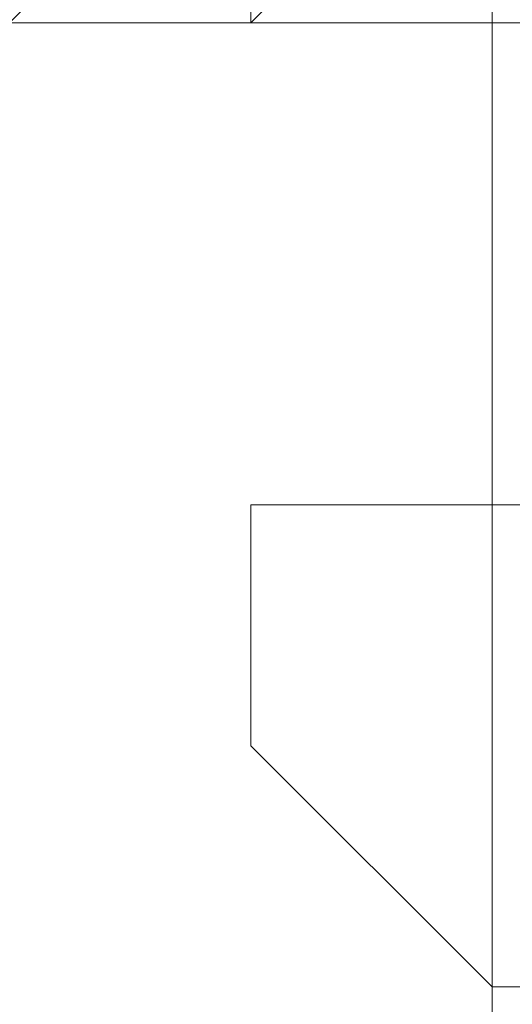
# Model space of a CAD drawing. Header units: inches. Extents: x -79624 to 52587, y -27526 to 10116.
# Tile 190 of 256: x 5640 to 5658, y -7245 to -7208. Entities that reach past the tile are written whole.
import ezdxf
from ezdxf import colors
from ezdxf.entities.mleader import LeaderData, LeaderLine
from ezdxf.math import Vec2, Vec3

# ---------------------------------------------------------------- set-up
doc = ezdxf.new("R2010")
doc.units = ezdxf.units.IN
doc.header["$MEASUREMENT"] = 0
doc.layers.add('- მექანიკური ნაწილი', color=7, linetype='Continuous', lineweight=18)
doc.layers.add('Dimensioning - General', color=7, linetype='Continuous')
doc.styles.add('CT', font='ARIALN.TTF', dxfattribs={"height": 200})
doc.styles.add('GENERATED_STYLE_1', font='txt')
doc.dimstyles.new('GENERATED_STYLE__1', dxfattribs={"dimtxt": 100, "dimasz": 76, "dimexe": 0.18, "dimexo": 0.0625, "dimgap": 0, "dimtad": 0, "dimdec": 0, "dimlfac": 0.1, "dimzin": 0, "dimdsep": 46, "dimtxsty": 'GENERATED_STYLE_1', "dimblk": 'ARROWHEAD_5', "dimblk1": 'ARROWHEAD_5', "dimblk2": 'ARROWHEAD_5', "dimcen": 0.09, "dimse1": 1, "dimse2": 1, "dimclrd": 7, "dimclre": 7, "dimclrt": 7, "dimadec": 0, "dimazin": 0, "dimtfac": 1, "dimtdec": 4, "dimtmove": 0, "dimatfit": 3, "dimfxl": 1, "dimtolj": 1, "dimtzin": 0, "dimarcsym": 0})

# ---------------------------------------------------------------- blocks, each defined once
blk = doc.blocks.new('ARROWHEAD_5')
at = {"linetype": 'Continuous', "lineweight": 0}
blk.add_hatch(color=0, dxfattribs=at).paths.add_polyline_path([(-1, 0.2679), (0, 0), (-1, -0.2679)])
at = {"color": 0, "linetype": 'Continuous', "lineweight": 0}
blk.add_line((0, 0), (-1, 0), dxfattribs=at)
blk = doc.blocks.new('*D249')
at = {"layer": 'Defpoints', "color": 0, "linetype": 'Continuous', "transparency": 16777216}
for p in [(358.556, 209.203), (25258.556, 209.203), (1258.556, -26125.722)]:
    blk.add_point(p, dxfattribs=at)
at = {"layer": 'Dimensioning - General', "color": 7, "linetype": 'Continuous', "lineweight": -2, "transparency": 16777216}
for p, q in [((358.556, 133.203), (358.556, -12795.724)), ((358.556, -26049.722), (358.556, -13148.104))]:
    blk.add_line(p, q, dxfattribs=at)
at = {"layer": 'Dimensioning - General', "color": 7, "linetype": 'Continuous', "lineweight": -2, "transparency": 16777216, "xscale": 76.00000000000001, "yscale": 76.00000000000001, "zscale": 76.00000000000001}
for p, rotation in [((358.556, 209.203), 90), ((358.556, -26125.722), 270)]:
    blk.add_blockref('ARROWHEAD_5', p, dxfattribs=dict(at, rotation=rotation))
at = {"layer": 'Dimensioning - General', "color": 7, "linetype": 'Continuous', "lineweight": 13, "transparency": 16777216, "insert": (358.556, -12971.914), "char_height": 100, "attachment_point": 5, "rotation": 90, "style": 'GENERATED_STYLE_1'}
blk.add_mtext('\\A1;2633', dxfattribs=at)
blk = doc.blocks.new('_DotSmall')
at = {"color": 0, "linetype": 'ByBlock', "const_width": 0.5}
blk.add_lwpolyline([(-0.0625, 0, 1), (0.0625, 0, 1)], format="xyb", close=True, dxfattribs=at)

msp = doc.modelspace()

# ---------------------------------------------------------------- linework, layer by layer
at = {"layer": '- მექანიკური ნაწილი', "color": 7, "lineweight": 0}
for points in [[(5782.86193, -7037.67465), (5728.96977, -7037.67465), (5782.86193, -7037.67465), (5728.96977, -7037.67465), (5728.96977, -7010.72856), (5684.05963, -7010.72856), (5684.05963, -7037.67465), (5728.96977, -7037.67465), (5684.05963, -7037.67465), (5728.96977, -7037.67465), (5728.96977, -7199.35115), (5782.86193, -7199.35115), (5728.96977, -7199.35115), (5782.86193, -7199.35115), (5728.96977, -7199.35115), (5684.05963, -7199.35115), (5657.11354, -7199.35115), (5657.11354, -7702.34471), (5684.05963, -7702.34471), (5657.11354, -7702.34471), (5657.11354, -7855.03918), (5657.11354, -7890.96729)], [(5630.16746, -7890.96729), (5630.16746, -7855.03918), (5639.14949, -7855.03918), (5639.14949, -7702.34471), (5630.16746, -7702.34471), (5639.14949, -7702.34471), (5630.16746, -7702.34471), (5630.16746, -7199.35115), (5639.14949, -7199.35115), (5657.11354, -7199.35115), (5657.11354, -7702.34471), (5639.14949, -7702.34471), (5639.14949, -7199.35115), (5630.16746, -7199.35115), (6339.74766, -7199.35115)], [(5630.16746, -7890.96729), (5630.16746, -7855.03918), (5639.14949, -7855.03918), (5630.16746, -7855.03918), (5639.14949, -7855.03918), (5630.16746, -7855.03918), (5639.14949, -7855.03918), (5639.14949, -7702.34471), (5657.11354, -7702.34471), (5639.14949, -7702.34471), (5657.11354, -7702.34471), (5657.11354, -7199.35115), (5639.14949, -7199.35115), (5639.14949, -7702.34471), (5630.16746, -7702.34471), (5630.16746, -7855.03918), (5639.14949, -7855.03918), (5639.14949, -7890.96729)], [(5666.09557, -7199.35115), (5666.09557, -7208.33317), (5630.16746, -7208.33317)], [(5630.16746, -7208.33317), (5666.09557, -7208.33317), (5666.09557, -7199.35115)], [(5648.13152, -7208.33317), (5648.13152, -7208.33317)], [(5648.13152, -7235.27926), (5648.13152, -7235.27926)]]:
    msp.add_lwpolyline(points, dxfattribs=at)
at = {"layer": '- მექანიკური ნაწილი', "lineweight": 0}
for points in [[(5657.11354, -7199.35115), (5657.11354, -7208.33317), (5657.11354, -7199.35115), (5648.13152, -7208.33317), (5639.14949, -7208.33317), (5630.16746, -7208.33317), (5630.16746, -7217.3152), (5621.18543, -7226.29723), (5630.16746, -7217.3152), (5639.14949, -7217.3152), (5630.16746, -7217.3152), (5630.16746, -7208.33317), (5639.14949, -7208.33317), (5630.16746, -7208.33317), (5639.14949, -7208.33317), (5648.13152, -7199.35115), (5648.13152, -7208.33317), (5648.13152, -7199.35115), (5648.13152, -7208.33317), (5657.11354, -7199.35115), (5657.11354, -7208.33317), (5648.13152, -7208.33317), (5657.11354, -7208.33317), (5657.11354, -7199.35115)], [(5639.14949, -7199.35115), (5639.14949, -7208.33317), (5648.13152, -7199.35115), (5648.13152, -7208.33317), (5639.14949, -7208.33317), (5648.13152, -7199.35115), (5648.13152, -7208.33317), (5648.13152, -7199.35115), (5648.13152, -7208.33317), (5639.14949, -7208.33317), (5648.13152, -7208.33317), (5657.11354, -7208.33317), (5648.13152, -7208.33317), (5657.11354, -7199.35115), (5666.09557, -7208.33317), (5666.09557, -7199.35115)], [(5657.11354, -7199.35115), (5648.13152, -7208.33317)], [(5648.13152, -7199.35115), (5648.13152, -7208.33317)], [(5648.13152, -7199.35115), (5648.13152, -7208.33317)], [(5648.13152, -7208.33317), (5648.13152, -7199.35115), (5648.13152, -7208.33317)], [(5648.13152, -7208.33317), (5648.13152, -7199.35115), (5648.13152, -7208.33317)], [(5648.13152, -7199.35115), (5648.13152, -7208.33317), (5648.13152, -7199.35115)], [(5648.13152, -7199.35115), (5648.13152, -7208.33317), (5648.13152, -7199.35115)], [(5648.13152, -7208.33317), (5648.13152, -7199.35115), (5648.13152, -7208.33317)], [(5648.13152, -7208.33317), (5648.13152, -7199.35115), (5648.13152, -7208.33317)], [(5648.13152, -7208.33317), (5648.13152, -7199.35115), (5648.13152, -7208.33317)], [(5648.13152, -7199.35115), (5648.13152, -7208.33317), (5648.13152, -7199.35115)], [(5648.13152, -7199.35115), (5648.13152, -7208.33317)], [(5648.13152, -7208.33317), (5648.13152, -7199.35115), (5648.13152, -7208.33317)], [(5648.13152, -7208.33317), (5648.13152, -7199.35115), (5648.13152, -7208.33317)], [(5648.13152, -7199.35115), (5648.13152, -7208.33317), (5648.13152, -7199.35115)], [(5648.13152, -7199.35115), (5648.13152, -7208.33317), (5648.13152, -7199.35115)], [(5648.13152, -7208.33317), (5648.13152, -7199.35115), (5648.13152, -7208.33317)], [(5648.13152, -7208.33317), (5648.13152, -7199.35115), (5648.13152, -7208.33317)], [(5648.13152, -7208.33317), (5648.13152, -7199.35115), (5648.13152, -7208.33317)], [(5648.13152, -7199.35115), (5648.13152, -7208.33317), (5648.13152, -7199.35115)], [(5648.13152, -7208.33317), (5648.13152, -7199.35115)], [(5648.13152, -7208.33317), (5657.11354, -7199.35115)], [(5648.13152, -7208.33317), (5648.13152, -7199.35115), (5648.13152, -7208.33317)], [(5648.13152, -7208.33317), (5648.13152, -7199.35115), (5648.13152, -7208.33317)], [(5648.13152, -7199.35115), (5648.13152, -7208.33317), (5648.13152, -7199.35115)], [(5648.13152, -7199.35115), (5648.13152, -7208.33317), (5648.13152, -7199.35115)], [(5648.13152, -7208.33317), (5648.13152, -7199.35115), (5648.13152, -7208.33317)], [(5648.13152, -7208.33317), (5648.13152, -7199.35115), (5648.13152, -7208.33317)], [(5648.13152, -7208.33317), (5648.13152, -7199.35115), (5648.13152, -7208.33317)], [(5648.13152, -7199.35115), (5648.13152, -7208.33317), (5648.13152, -7199.35115)], [(5648.13152, -7208.33317), (5648.13152, -7199.35115)], [(5657.11354, -7208.33317), (5657.11354, -7199.35115)], [(5648.13152, -7208.33317), (5639.14949, -7208.33317)], [(5639.14949, -7208.33317), (5648.13152, -7208.33317), (5639.14949, -7208.33317)], [(5639.14949, -7208.33317), (5648.13152, -7208.33317), (5639.14949, -7208.33317)], [(5639.14949, -7208.33317), (5648.13152, -7208.33317), (5639.14949, -7208.33317)], [(5639.14949, -7208.33317), (5648.13152, -7208.33317), (5639.14949, -7208.33317)], [(5639.14949, -7208.33317), (5648.13152, -7208.33317), (5639.14949, -7208.33317)], [(5639.14949, -7208.33317), (5648.13152, -7208.33317), (5639.14949, -7208.33317)], [(5639.14949, -7208.33317), (5648.13152, -7208.33317), (5639.14949, -7208.33317)], [(5639.14949, -7208.33317), (5648.13152, -7208.33317), (5639.14949, -7208.33317)], [(5639.14949, -7208.33317), (5648.13152, -7208.33317), (5639.14949, -7208.33317)], [(5639.14949, -7208.33317), (5648.13152, -7208.33317), (5639.14949, -7208.33317)], [(5639.14949, -7208.33317), (5648.13152, -7208.33317), (5639.14949, -7208.33317)], [(5639.14949, -7208.33317), (5648.13152, -7208.33317), (5639.14949, -7208.33317)], [(5639.14949, -7208.33317), (5648.13152, -7208.33317), (5639.14949, -7208.33317)], [(5639.14949, -7208.33317), (5648.13152, -7208.33317), (5639.14949, -7208.33317)], [(5639.14949, -7208.33317), (5648.13152, -7208.33317), (5639.14949, -7208.33317)], [(5639.14949, -7208.33317), (5648.13152, -7208.33317), (5639.14949, -7208.33317)], [(5639.14949, -7208.33317), (5648.13152, -7208.33317), (5639.14949, -7208.33317)], [(5639.14949, -7208.33317), (5648.13152, -7208.33317), (5639.14949, -7208.33317)], [(5639.14949, -7208.33317), (5648.13152, -7208.33317), (5639.14949, -7208.33317)], [(5639.14949, -7208.33317), (5648.13152, -7208.33317), (5639.14949, -7208.33317)], [(5639.14949, -7208.33317), (5648.13152, -7208.33317), (5639.14949, -7208.33317)], [(5639.14949, -7208.33317), (5648.13152, -7208.33317), (5639.14949, -7208.33317)], [(5639.14949, -7208.33317), (5648.13152, -7208.33317), (5639.14949, -7208.33317)], [(5639.14949, -7208.33317), (5648.13152, -7208.33317), (5639.14949, -7208.33317)], [(5639.14949, -7208.33317), (5648.13152, -7208.33317), (5639.14949, -7208.33317)], [(5639.14949, -7208.33317), (5648.13152, -7208.33317), (5639.14949, -7208.33317)], [(5639.14949, -7208.33317), (5648.13152, -7208.33317), (5639.14949, -7208.33317)], [(5639.14949, -7208.33317), (5648.13152, -7208.33317), (5639.14949, -7208.33317)], [(5639.14949, -7208.33317), (5648.13152, -7208.33317), (5639.14949, -7208.33317)], [(5639.14949, -7208.33317), (5648.13152, -7208.33317), (5639.14949, -7208.33317)], [(5639.14949, -7208.33317), (5648.13152, -7208.33317), (5639.14949, -7208.33317)], [(5639.14949, -7208.33317), (5648.13152, -7208.33317), (5639.14949, -7208.33317)], [(5639.14949, -7208.33317), (5648.13152, -7208.33317), (5639.14949, -7208.33317)], [(5639.14949, -7208.33317), (5648.13152, -7208.33317), (5639.14949, -7208.33317)], [(5639.14949, -7208.33317), (5648.13152, -7208.33317), (5639.14949, -7208.33317)], [(5639.14949, -7208.33317), (5648.13152, -7208.33317), (5639.14949, -7208.33317)], [(5639.14949, -7208.33317), (5648.13152, -7208.33317), (5639.14949, -7208.33317)], [(5639.14949, -7208.33317), (5648.13152, -7208.33317), (5639.14949, -7208.33317)], [(5639.14949, -7208.33317), (5648.13152, -7208.33317), (5639.14949, -7208.33317)], [(5639.14949, -7208.33317), (5648.13152, -7208.33317), (5639.14949, -7208.33317)], [(5639.14949, -7208.33317), (5648.13152, -7208.33317), (5639.14949, -7208.33317)], [(5639.14949, -7208.33317), (5648.13152, -7208.33317), (5639.14949, -7208.33317)], [(5639.14949, -7208.33317), (5648.13152, -7208.33317), (5639.14949, -7208.33317)], [(5639.14949, -7208.33317), (5648.13152, -7208.33317), (5639.14949, -7208.33317)], [(5639.14949, -7208.33317), (5648.13152, -7208.33317), (5639.14949, -7208.33317)], [(5639.14949, -7208.33317), (5648.13152, -7208.33317), (5639.14949, -7208.33317)], [(5639.14949, -7208.33317), (5648.13152, -7208.33317), (5639.14949, -7208.33317)], [(5639.14949, -7208.33317), (5648.13152, -7208.33317), (5639.14949, -7208.33317)], [(5648.13152, -7208.33317), (5639.14949, -7208.33317)], [(5639.14949, -7208.33317), (5648.13152, -7208.33317), (5639.14949, -7208.33317)], [(5639.14949, -7208.33317), (5648.13152, -7208.33317), (5639.14949, -7208.33317)], [(5639.14949, -7208.33317), (5648.13152, -7208.33317), (5639.14949, -7208.33317)], [(5639.14949, -7208.33317), (5648.13152, -7208.33317), (5639.14949, -7208.33317)], [(5639.14949, -7208.33317), (5648.13152, -7208.33317), (5639.14949, -7208.33317)], [(5639.14949, -7208.33317), (5648.13152, -7208.33317), (5639.14949, -7208.33317)], [(5639.14949, -7208.33317), (5648.13152, -7208.33317), (5639.14949, -7208.33317)], [(5639.14949, -7208.33317), (5648.13152, -7208.33317), (5639.14949, -7208.33317)], [(5639.14949, -7208.33317), (5648.13152, -7208.33317), (5639.14949, -7208.33317)], [(5639.14949, -7208.33317), (5648.13152, -7208.33317), (5639.14949, -7208.33317)], [(5639.14949, -7208.33317), (5648.13152, -7208.33317), (5639.14949, -7208.33317)], [(5639.14949, -7208.33317), (5648.13152, -7208.33317), (5639.14949, -7208.33317)], [(5639.14949, -7208.33317), (5648.13152, -7208.33317), (5639.14949, -7208.33317)], [(5639.14949, -7208.33317), (5648.13152, -7208.33317), (5639.14949, -7208.33317)], [(5639.14949, -7208.33317), (5648.13152, -7208.33317), (5639.14949, -7208.33317)], [(5639.14949, -7208.33317), (5648.13152, -7208.33317), (5639.14949, -7208.33317)], [(5639.14949, -7208.33317), (5648.13152, -7208.33317), (5639.14949, -7208.33317)], [(5639.14949, -7208.33317), (5648.13152, -7208.33317), (5639.14949, -7208.33317)], [(5639.14949, -7208.33317), (5648.13152, -7208.33317), (5639.14949, -7208.33317)], [(5639.14949, -7208.33317), (5648.13152, -7208.33317), (5639.14949, -7208.33317)], [(5639.14949, -7208.33317), (5648.13152, -7208.33317), (5639.14949, -7208.33317)], [(5639.14949, -7208.33317), (5648.13152, -7208.33317), (5639.14949, -7208.33317)], [(5639.14949, -7208.33317), (5648.13152, -7208.33317), (5639.14949, -7208.33317)], [(5639.14949, -7208.33317), (5648.13152, -7208.33317), (5639.14949, -7208.33317)], [(5648.13152, -7208.33317), (5657.11354, -7208.33317), (5648.13152, -7208.33317)], [(5648.13152, -7208.33317), (5657.11354, -7208.33317), (5648.13152, -7208.33317)], [(5648.13152, -7208.33317), (5657.11354, -7208.33317), (5648.13152, -7208.33317)], [(5648.13152, -7208.33317), (5657.11354, -7208.33317), (5648.13152, -7208.33317)], [(5648.13152, -7208.33317), (5657.11354, -7208.33317), (5648.13152, -7208.33317)], [(5648.13152, -7208.33317), (5657.11354, -7208.33317), (5648.13152, -7208.33317)], [(5648.13152, -7208.33317), (5657.11354, -7208.33317), (5648.13152, -7208.33317)], [(5657.11354, -7208.33317), (5648.13152, -7208.33317), (5657.11354, -7208.33317)], [(5657.11354, -7208.33317), (5648.13152, -7208.33317)], [(5657.11354, -7208.33317), (5648.13152, -7208.33317)], [(5648.13152, -7208.33317), (5657.11354, -7208.33317), (5648.13152, -7208.33317)], [(5648.13152, -7208.33317), (5657.11354, -7208.33317), (5648.13152, -7208.33317)], [(5648.13152, -7208.33317), (5657.11354, -7208.33317), (5648.13152, -7208.33317)], [(5648.13152, -7208.33317), (5657.11354, -7208.33317), (5648.13152, -7208.33317)], [(5648.13152, -7208.33317), (5657.11354, -7208.33317)], [(5648.13152, -7208.33317), (5648.13152, -7208.33317)], [(5657.11354, -7208.33317), (5648.13152, -7208.33317), (5657.11354, -7208.33317)], [(5648.13152, -7208.33317), (5657.11354, -7208.33317), (5648.13152, -7208.33317)], [(5648.13152, -7208.33317), (5657.11354, -7208.33317), (5648.13152, -7208.33317)], [(5657.11354, -7208.33317), (5648.13152, -7208.33317), (5657.11354, -7208.33317)], [(5648.13152, -7208.33317), (5648.13152, -7208.33317)], [(5648.13152, -7208.33317), (5648.13152, -7208.33317)], [(5648.13152, -7208.33317), (5648.13152, -7208.33317)], [(5648.13152, -7208.33317), (5648.13152, -7208.33317)], [(5648.13152, -7208.33317), (5648.13152, -7208.33317)], [(5648.13152, -7208.33317), (5648.13152, -7208.33317)], [(5648.13152, -7208.33317), (5648.13152, -7208.33317)], [(5648.13152, -7208.33317), (5648.13152, -7208.33317)], [(5648.13152, -7208.33317), (5648.13152, -7208.33317)], [(5648.13152, -7208.33317), (5648.13152, -7208.33317)], [(5648.13152, -7208.33317), (5648.13152, -7208.33317)], [(5648.13152, -7208.33317), (5648.13152, -7208.33317)], [(5648.13152, -7208.33317), (5648.13152, -7208.33317)], [(5648.13152, -7208.33317), (5648.13152, -7208.33317)], [(5648.13152, -7208.33317), (5648.13152, -7208.33317)], [(5648.13152, -7208.33317), (5648.13152, -7208.33317)], [(5648.13152, -7208.33317), (5648.13152, -7208.33317)], [(5648.13152, -7208.33317), (5648.13152, -7208.33317)], [(5648.13152, -7208.33317), (5648.13152, -7208.33317)], [(5648.13152, -7208.33317), (5648.13152, -7208.33317)], [(5648.13152, -7208.33317), (5648.13152, -7208.33317)], [(5648.13152, -7208.33317), (5648.13152, -7208.33317)], [(5648.13152, -7208.33317), (5648.13152, -7208.33317)], [(5648.13152, -7208.33317), (5648.13152, -7208.33317)], [(5648.13152, -7208.33317), (5648.13152, -7208.33317)], [(5657.11354, -7208.33317), (5648.13152, -7208.33317)], [(5648.13152, -7208.33317), (5657.11354, -7208.33317), (5648.13152, -7208.33317)], [(5648.13152, -7208.33317), (5657.11354, -7208.33317), (5648.13152, -7208.33317)], [(5648.13152, -7208.33317), (5657.11354, -7208.33317), (5648.13152, -7208.33317)], [(5648.13152, -7208.33317), (5657.11354, -7208.33317), (5648.13152, -7208.33317)], [(5648.13152, -7208.33317), (5657.11354, -7208.33317), (5648.13152, -7208.33317)], [(5648.13152, -7208.33317), (5657.11354, -7208.33317), (5648.13152, -7208.33317)], [(5648.13152, -7208.33317), (5657.11354, -7208.33317), (5648.13152, -7208.33317)], [(5657.11354, -7208.33317), (5648.13152, -7208.33317), (5657.11354, -7208.33317)], [(5657.11354, -7208.33317), (5648.13152, -7208.33317)], [(5657.11354, -7208.33317), (5648.13152, -7208.33317)], [(5648.13152, -7208.33317), (5657.11354, -7208.33317), (5648.13152, -7208.33317)], [(5648.13152, -7208.33317), (5657.11354, -7208.33317), (5648.13152, -7208.33317)], [(5648.13152, -7208.33317), (5657.11354, -7208.33317), (5648.13152, -7208.33317)], [(5648.13152, -7208.33317), (5657.11354, -7208.33317), (5648.13152, -7208.33317)], [(5648.13152, -7208.33317), (5648.13152, -7208.33317)], [(5657.11354, -7208.33317), (5648.13152, -7208.33317), (5657.11354, -7208.33317)], [(5648.13152, -7208.33317), (5657.11354, -7208.33317), (5648.13152, -7208.33317)], [(5648.13152, -7208.33317), (5657.11354, -7208.33317), (5648.13152, -7208.33317)], [(5657.11354, -7208.33317), (5648.13152, -7208.33317), (5657.11354, -7208.33317)], [(5648.13152, -7208.33317), (5648.13152, -7208.33317)], [(5648.13152, -7208.33317), (5648.13152, -7208.33317)], [(5648.13152, -7208.33317), (5648.13152, -7208.33317)], [(5648.13152, -7208.33317), (5648.13152, -7208.33317)], [(5648.13152, -7208.33317), (5648.13152, -7208.33317)], [(5648.13152, -7208.33317), (5648.13152, -7208.33317)], [(5648.13152, -7208.33317), (5648.13152, -7208.33317)], [(5648.13152, -7208.33317), (5648.13152, -7208.33317)], [(5648.13152, -7208.33317), (5648.13152, -7208.33317)], [(5648.13152, -7208.33317), (5648.13152, -7208.33317)], [(5648.13152, -7208.33317), (5648.13152, -7208.33317)], [(5648.13152, -7208.33317), (5648.13152, -7208.33317)], [(5648.13152, -7208.33317), (5648.13152, -7208.33317)], [(5648.13152, -7208.33317), (5648.13152, -7208.33317)], [(5648.13152, -7208.33317), (5648.13152, -7208.33317)], [(5648.13152, -7208.33317), (5648.13152, -7208.33317)], [(5648.13152, -7208.33317), (5648.13152, -7208.33317)], [(5648.13152, -7208.33317), (5648.13152, -7208.33317)], [(5648.13152, -7208.33317), (5648.13152, -7208.33317)], [(5648.13152, -7208.33317), (5648.13152, -7208.33317)], [(5648.13152, -7208.33317), (5648.13152, -7208.33317)], [(5648.13152, -7208.33317), (5648.13152, -7208.33317)], [(5648.13152, -7208.33317), (5648.13152, -7208.33317)], [(5648.13152, -7208.33317), (5648.13152, -7208.33317)], [(5648.13152, -7208.33317), (5648.13152, -7208.33317)], [(5648.13152, -7208.33317), (5657.11354, -7208.33317), (5648.13152, -7208.33317)], [(5648.13152, -7208.33317), (5657.11354, -7208.33317), (5648.13152, -7208.33317)], [(5648.13152, -7208.33317), (5657.11354, -7208.33317), (5648.13152, -7208.33317)], [(5648.13152, -7208.33317), (5657.11354, -7208.33317), (5648.13152, -7208.33317)], [(5648.13152, -7208.33317), (5657.11354, -7208.33317), (5648.13152, -7208.33317)], [(5648.13152, -7208.33317), (5657.11354, -7208.33317), (5648.13152, -7208.33317)], [(5648.13152, -7208.33317), (5657.11354, -7208.33317), (5648.13152, -7208.33317)], [(5657.11354, -7208.33317), (5648.13152, -7208.33317), (5657.11354, -7208.33317)], [(5648.13152, -7208.33317), (5657.11354, -7208.33317), (5648.13152, -7208.33317)], [(5648.13152, -7208.33317), (5657.11354, -7208.33317), (5648.13152, -7208.33317)], [(5648.13152, -7208.33317), (5657.11354, -7208.33317), (5648.13152, -7208.33317)], [(5648.13152, -7208.33317), (5657.11354, -7208.33317), (5648.13152, -7208.33317)], [(5648.13152, -7208.33317), (5657.11354, -7208.33317)], [(5648.13152, -7208.33317), (5648.13152, -7208.33317)], [(5657.11354, -7208.33317), (5648.13152, -7208.33317), (5657.11354, -7208.33317)], [(5648.13152, -7208.33317), (5657.11354, -7208.33317), (5648.13152, -7208.33317)], [(5648.13152, -7208.33317), (5657.11354, -7208.33317), (5648.13152, -7208.33317)], [(5657.11354, -7208.33317), (5648.13152, -7208.33317), (5657.11354, -7208.33317)], [(5648.13152, -7208.33317), (5648.13152, -7208.33317)], [(5648.13152, -7208.33317), (5648.13152, -7208.33317)], [(5648.13152, -7208.33317), (5648.13152, -7208.33317)], [(5648.13152, -7208.33317), (5648.13152, -7208.33317)], [(5648.13152, -7208.33317), (5648.13152, -7208.33317)], [(5648.13152, -7208.33317), (5648.13152, -7208.33317)], [(5648.13152, -7208.33317), (5648.13152, -7208.33317)], [(5648.13152, -7208.33317), (5648.13152, -7208.33317)], [(5648.13152, -7208.33317), (5648.13152, -7208.33317)], [(5648.13152, -7208.33317), (5648.13152, -7208.33317)], [(5648.13152, -7208.33317), (5648.13152, -7208.33317)], [(5648.13152, -7208.33317), (5648.13152, -7208.33317)], [(5648.13152, -7208.33317), (5648.13152, -7208.33317)], [(5648.13152, -7208.33317), (5648.13152, -7208.33317)], [(5648.13152, -7208.33317), (5648.13152, -7208.33317)], [(5648.13152, -7208.33317), (5648.13152, -7208.33317)], [(5648.13152, -7208.33317), (5648.13152, -7208.33317)], [(5648.13152, -7208.33317), (5648.13152, -7208.33317)], [(5648.13152, -7208.33317), (5648.13152, -7208.33317)], [(5648.13152, -7208.33317), (5648.13152, -7208.33317)], [(5648.13152, -7208.33317), (5648.13152, -7208.33317)], [(5648.13152, -7208.33317), (5648.13152, -7208.33317)], [(5648.13152, -7208.33317), (5648.13152, -7208.33317)], [(5648.13152, -7208.33317), (5648.13152, -7208.33317)], [(5648.13152, -7208.33317), (5648.13152, -7208.33317)], [(5657.11354, -7208.33317), (5666.09557, -7208.33317), (5657.11354, -7208.33317)], [(5657.11354, -7208.33317), (5666.09557, -7208.33317), (5657.11354, -7208.33317)], [(5657.11354, -7208.33317), (5666.09557, -7208.33317), (5657.11354, -7208.33317)], [(5657.11354, -7208.33317), (5666.09557, -7208.33317), (5657.11354, -7208.33317)], [(5657.11354, -7208.33317), (5666.09557, -7208.33317), (5657.11354, -7208.33317)], [(5657.11354, -7208.33317), (5666.09557, -7208.33317), (5657.11354, -7208.33317)], [(5657.11354, -7208.33317), (5666.09557, -7208.33317), (5657.11354, -7208.33317)], [(5657.11354, -7208.33317), (5666.09557, -7208.33317), (5657.11354, -7208.33317)], [(5657.11354, -7208.33317), (5666.09557, -7208.33317), (5657.11354, -7208.33317)], [(5657.11354, -7208.33317), (5666.09557, -7208.33317), (5657.11354, -7208.33317)], [(5657.11354, -7208.33317), (5666.09557, -7208.33317), (5657.11354, -7208.33317)], [(5657.11354, -7208.33317), (5666.09557, -7208.33317), (5657.11354, -7208.33317)], [(5657.11354, -7208.33317), (5666.09557, -7208.33317), (5657.11354, -7208.33317)], [(5657.11354, -7208.33317), (5666.09557, -7208.33317), (5657.11354, -7208.33317)], [(5657.11354, -7208.33317), (5666.09557, -7208.33317), (5657.11354, -7208.33317)], [(5657.11354, -7208.33317), (5657.11354, -7208.33317)], [(5657.11354, -7208.33317), (5657.11354, -7208.33317)], [(5657.11354, -7208.33317), (5657.11354, -7208.33317)], [(5657.11354, -7208.33317), (5657.11354, -7208.33317)], [(5657.11354, -7208.33317), (5657.11354, -7208.33317)], [(5657.11354, -7208.33317), (5657.11354, -7208.33317)], [(5657.11354, -7208.33317), (5657.11354, -7208.33317)], [(5657.11354, -7208.33317), (5657.11354, -7208.33317)], [(5657.11354, -7208.33317), (5657.11354, -7208.33317)], [(5657.11354, -7208.33317), (5657.11354, -7208.33317)], [(5657.11354, -7208.33317), (5657.11354, -7208.33317)], [(5657.11354, -7208.33317), (5657.11354, -7208.33317)], [(5657.11354, -7208.33317), (5657.11354, -7208.33317)], [(5657.11354, -7208.33317), (5657.11354, -7208.33317)], [(5657.11354, -7208.33317), (5666.09557, -7208.33317), (5657.11354, -7208.33317)], [(5657.11354, -7208.33317), (5666.09557, -7208.33317), (5657.11354, -7208.33317)], [(5657.11354, -7208.33317), (5666.09557, -7208.33317), (5657.11354, -7208.33317)], [(5657.11354, -7208.33317), (5666.09557, -7208.33317), (5657.11354, -7208.33317)], [(5657.11354, -7208.33317), (5666.09557, -7208.33317), (5657.11354, -7208.33317)], [(5657.11354, -7208.33317), (5666.09557, -7208.33317), (5657.11354, -7208.33317)], [(5657.11354, -7208.33317), (5666.09557, -7208.33317), (5657.11354, -7208.33317)], [(5657.11354, -7208.33317), (5666.09557, -7208.33317), (5657.11354, -7208.33317)], [(5657.11354, -7208.33317), (5666.09557, -7208.33317), (5657.11354, -7208.33317)], [(5657.11354, -7208.33317), (5666.09557, -7208.33317), (5657.11354, -7208.33317)], [(5657.11354, -7208.33317), (5666.09557, -7208.33317), (5657.11354, -7208.33317)], [(5657.11354, -7208.33317), (5666.09557, -7208.33317), (5657.11354, -7208.33317)], [(5657.11354, -7208.33317), (5666.09557, -7208.33317), (5657.11354, -7208.33317)], [(5657.11354, -7208.33317), (5666.09557, -7208.33317), (5657.11354, -7208.33317)], [(5657.11354, -7208.33317), (5666.09557, -7208.33317), (5657.11354, -7208.33317)], [(5657.11354, -7208.33317), (5657.11354, -7208.33317)], [(5657.11354, -7208.33317), (5657.11354, -7208.33317)], [(5657.11354, -7208.33317), (5657.11354, -7208.33317)], [(5657.11354, -7208.33317), (5657.11354, -7208.33317)], [(5657.11354, -7208.33317), (5657.11354, -7208.33317)], [(5657.11354, -7208.33317), (5657.11354, -7208.33317)], [(5657.11354, -7208.33317), (5657.11354, -7208.33317)], [(5657.11354, -7208.33317), (5657.11354, -7208.33317)], [(5657.11354, -7208.33317), (5657.11354, -7208.33317)], [(5657.11354, -7208.33317), (5657.11354, -7208.33317)], [(5657.11354, -7208.33317), (5657.11354, -7208.33317)], [(5657.11354, -7208.33317), (5657.11354, -7208.33317)], [(5657.11354, -7208.33317), (5657.11354, -7208.33317)], [(5657.11354, -7208.33317), (5657.11354, -7208.33317)], [(5657.11354, -7208.33317), (5666.09557, -7208.33317), (5657.11354, -7208.33317)], [(5657.11354, -7208.33317), (5666.09557, -7208.33317), (5657.11354, -7208.33317)], [(5657.11354, -7208.33317), (5666.09557, -7208.33317), (5657.11354, -7208.33317)], [(5657.11354, -7208.33317), (5666.09557, -7208.33317), (5657.11354, -7208.33317)], [(5657.11354, -7208.33317), (5666.09557, -7208.33317), (5657.11354, -7208.33317)], [(5657.11354, -7208.33317), (5666.09557, -7208.33317), (5657.11354, -7208.33317)], [(5657.11354, -7208.33317), (5666.09557, -7208.33317), (5657.11354, -7208.33317)], [(5657.11354, -7208.33317), (5666.09557, -7208.33317), (5657.11354, -7208.33317)], [(5657.11354, -7208.33317), (5666.09557, -7208.33317), (5657.11354, -7208.33317)], [(5657.11354, -7208.33317), (5666.09557, -7208.33317), (5657.11354, -7208.33317)], [(5657.11354, -7208.33317), (5666.09557, -7208.33317), (5657.11354, -7208.33317)], [(5657.11354, -7208.33317), (5666.09557, -7208.33317), (5657.11354, -7208.33317)], [(5657.11354, -7208.33317), (5666.09557, -7208.33317), (5657.11354, -7208.33317)], [(5657.11354, -7208.33317), (5666.09557, -7208.33317), (5657.11354, -7208.33317)], [(5657.11354, -7208.33317), (5666.09557, -7208.33317), (5657.11354, -7208.33317)], [(5657.11354, -7208.33317), (5657.11354, -7208.33317)], [(5657.11354, -7208.33317), (5657.11354, -7208.33317)], [(5657.11354, -7208.33317), (5657.11354, -7208.33317)], [(5657.11354, -7208.33317), (5657.11354, -7208.33317)], [(5657.11354, -7208.33317), (5657.11354, -7208.33317)], [(5657.11354, -7208.33317), (5657.11354, -7208.33317)], [(5657.11354, -7208.33317), (5657.11354, -7208.33317)], [(5657.11354, -7208.33317), (5657.11354, -7208.33317)], [(5657.11354, -7208.33317), (5657.11354, -7208.33317)], [(5657.11354, -7208.33317), (5657.11354, -7208.33317)], [(5657.11354, -7208.33317), (5657.11354, -7208.33317)], [(5657.11354, -7208.33317), (5657.11354, -7208.33317)], [(5657.11354, -7208.33317), (5657.11354, -7208.33317)], [(5657.11354, -7208.33317), (5657.11354, -7208.33317)], [(5657.11354, -7226.29723), (5648.13152, -7226.29723), (5657.11354, -7226.29723)], [(5648.13152, -7226.29723), (5648.13152, -7226.29723)], [(5648.13152, -7226.29723), (5648.13152, -7235.27926), (5648.13152, -7226.29723)], [(5657.11354, -7226.29723), (5657.11354, -7226.29723)], [(5666.09557, -7226.29723), (5657.11354, -7226.29723), (5666.09557, -7226.29723)], [(5657.11354, -7226.29723), (5657.11354, -7226.29723)], [(5648.13152, -7235.27926), (5648.13152, -7235.27926)], [(5648.13152, -7235.27926), (5657.11354, -7244.26129), (5648.13152, -7235.27926)], [(5657.11354, -7244.26129), (5657.11354, -7244.26129)], [(5657.11354, -7244.26129), (5666.09557, -7244.26129), (5657.11354, -7244.26129)]]:
    msp.add_lwpolyline(points, dxfattribs=at)
at = {"layer": '- მექანიკური ნაწილი', "color": 7, "lineweight": 0}
msp.add_lwpolyline([(5657.11354, -7199.35115), (5639.14949, -7199.35115), (5630.16746, -7199.35115), (5639.14949, -7199.35115), (5630.16746, -7199.35115), (5639.14949, -7199.35115), (5639.14949, -7702.34471), (5657.11354, -7702.34471)], close=True, dxfattribs=at)
at = {"layer": '- მექანიკური ნაწილი', "lineweight": 0}
for points in [[(5648.13152, -7208.33317), (5648.13152, -7199.35115), (5657.11354, -7199.35115)], [(5648.13152, -7208.33317), (5657.11354, -7199.35115), (5657.11354, -7208.33317)], [(5648.13152, -7199.35115), (5648.13152, -7208.33317), (5657.11354, -7199.35115)], [(5648.13152, -7208.33317), (5648.13152, -7199.35115), (5657.11354, -7199.35115)], [(5648.13152, -7199.35115), (5648.13152, -7208.33317), (5657.11354, -7199.35115)], [(5648.13152, -7208.33317), (5648.13152, -7199.35115), (5657.11354, -7199.35115)], [(5648.13152, -7199.35115), (5648.13152, -7208.33317), (5657.11354, -7199.35115)], [(5657.11354, -7208.33317), (5657.11354, -7199.35115), (5666.09557, -7208.33317)], [(5657.11354, -7199.35115), (5657.11354, -7208.33317), (5666.09557, -7208.33317)], [(5657.11354, -7208.33317), (5657.11354, -7199.35115), (5666.09557, -7208.33317)], [(5657.11354, -7199.35115), (5657.11354, -7208.33317), (5666.09557, -7208.33317)], [(5657.11354, -7208.33317), (5657.11354, -7199.35115), (5666.09557, -7208.33317)], [(5657.11354, -7199.35115), (5657.11354, -7208.33317), (5666.09557, -7208.33317)]]:
    msp.add_lwpolyline(points, close=True, dxfattribs=at)

# ---------------------------------------------------------------- dimensions: what is measured, and where the dimension line sits
at = {"layer": 'Dimensioning - General', "color": 7, "linetype": 'Continuous', "lineweight": 13}
dim = msp.add_linear_dim(base=(358.55594, 209.20337), p1=(1258.55593, -26125.72241), p2=(25258.55593, 209.20337), angle=90, dimstyle='GENERATED_STYLE__1', dxfattribs=at)
dim.commit()
dim.dimension.update_dxf_attribs({"geometry": '*D249', "text_midpoint": (358.55594, -12971.91402), "dimtype": 160, "text_rotation": 90})

# ---------------------------------------------------------------- leaders
at = {"layer": '- მექანიკური ნაწილი', "color": 7}
ml = msp.add_multileader_mtext('Standard', dxfattribs=at)
ml.set_content('{\\fSylfaen|b1|i0|c0|p18;FDB-ROOF  \\fSylfaen|b0|i0|c0|p18;\\C1;QF-4            \\C7;N2XH FE180 E90-4X2.5}', color=7, style='CT')
ml.set_leader_properties()
ml.set_arrow_properties(name='DOTSMALL')
ml.build(insert=Vec2(0, 0))
ml.multileader.update_dxf_attribs({"has_dogleg": 0, "text_left_attachment_type": 6, "text_right_attachment_type": 6, "dogleg_length": 9, "arrow_head_size": 215.76216})
ctx = ml.context
ctx.base_point, ctx.char_height, ctx.arrow_head_size, ctx.landing_gap_size, ctx.plane_origin = Vec3(4404.3436, -5698.79462), 214.21600799, 215.76216, 71.92072, Vec3(-16312.78055, -26107.8537)
ctx.left_attachment, ctx.right_attachment, ctx.text_align_type = 6, 6, 1
notes = []
notes.append((ctx, [(1, (1, 1, 0), (4395.3436, -5698.79462), (1, 0), 9, [(2, [(5981.41107, -7254.60492)], 0, [])])]))
ctx.mtext.insert, ctx.mtext.width, ctx.mtext.defined_height, ctx.mtext.alignment, ctx.mtext.flow_direction = Vec3(6035.81144, -5441.73541), 3165.613385, 305.10903, 2, 5
for ctx, leaders in notes:
    for number, flags, end, landing, length, lines in leaders:
        leader = LeaderData()
        leader.index, (leader.has_last_leader_line, leader.has_dogleg_vector, leader.attachment_direction) = number, flags
        leader.last_leader_point, leader.dogleg_vector, leader.dogleg_length = Vec3(end), Vec3(landing), length
        for number, points, colour, breaks in lines:
            line = LeaderLine()
            line.index, line.vertices, line.color, line.breaks = number, Vec3.list(points), colors.encode_raw_color(colour), breaks
            leader.lines.append(line)
        ctx.leaders.append(leader)

doc.saveas('drawing.dxf')
